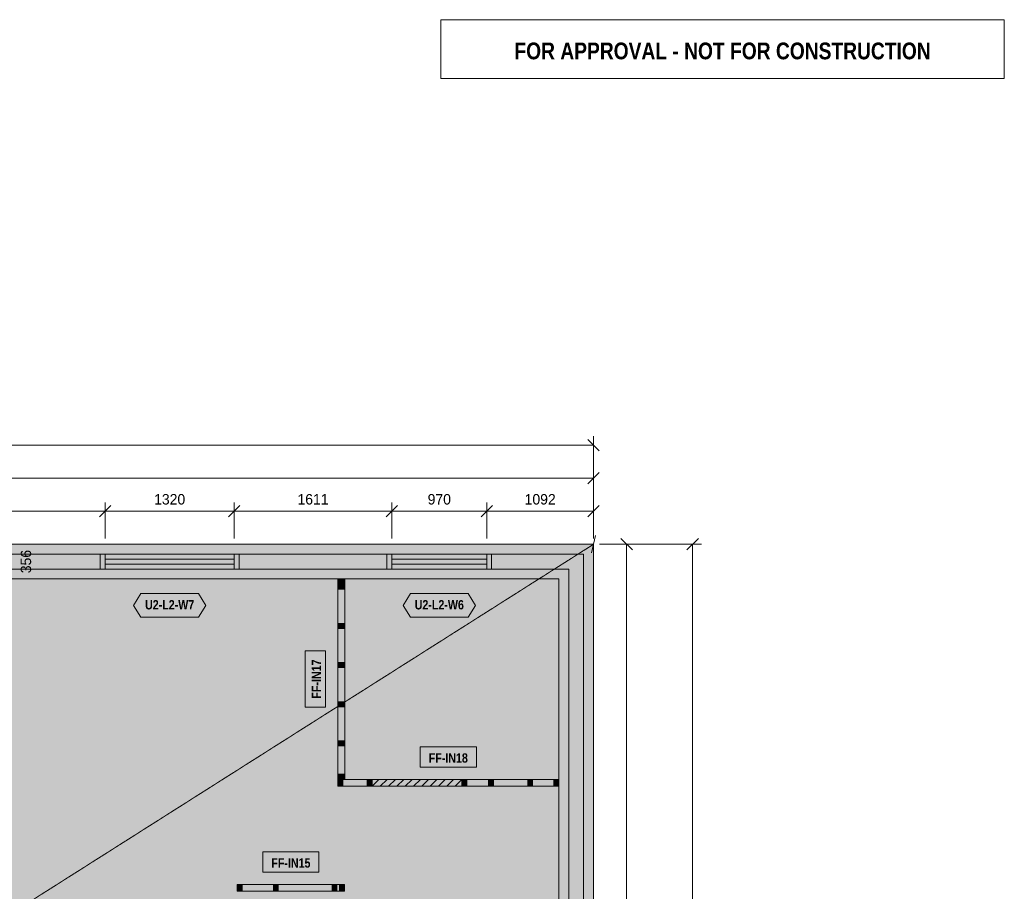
# Model space of a CAD drawing. Header units: millimetres. Extents: x -3973 to 16802, y -6172 to 13352.
# Tile 6 of 6: x 6738 to 16802, y 4444 to 13352. Entities that reach past the tile are written whole.
import ezdxf
from ezdxf.enums import TextEntityAlignment as Align

# ---------------------------------------------------------------- set-up
doc = ezdxf.new("R2010")
doc.units = ezdxf.units.MM
doc.linetypes.add('DASHED', pattern=[1.524, 1.27, -0.254])
for name, color, linetype in [('FILL-C_B2B2B5', 7, 'Continuous'), ('FILL-EPS', 7, 'Continuous'), ('FILL-TEAL_DK', 7, 'Continuous'), ('FILL-TIMBER', 7, 'Continuous'), ('FILL-WHITE', 7, 'Continuous'), ('LINE-C_85297A', 7, 'Continuous'), ('LINE-C_85297A-DASH', 7, 'DASHED'), ('LINE-INK', 7, 'Continuous'), ('LINE-INK-DASH', 7, 'DASHED'), ('LINE-RED', 7, 'Continuous'), ('LINE-STEEL_GREY', 7, 'Continuous'), ('LINE-STEEL_GREY-DASH', 7, 'DASHED'), ('LINE-TEAL_DK', 7, 'Continuous'), ('LINE-TIMBER_DK', 7, 'Continuous'), ('TEXT-INK', 7, 'Continuous'), ('TEXT-RED', 7, 'Continuous'), ('TEXT-TEAL_DK', 7, 'Continuous')]:
    doc.layers.add(name, color=color, linetype=linetype)
doc.styles.add('OpenSansCondensed-Bold', font='OpenSansCondensed-Bold.ttf')

msp = doc.modelspace()

# ---------------------------------------------------------------- hatches: boundary and pattern name
at = {"layer": 'FILL-C_B2B2B5', "true_color": 0xb2b2b5}
h = msp.add_hatch(color=253, dxfattribs=at)
h.dxf.hatch_style = 1
h.paths.add_polyline_path([(12502, 7890), (12502, 102), (102, 102), (102, 7890)])
h.paths.add_polyline_path([(12350, 254), (12350, 7738), (6378, 7738), (6378, 254)], flags=0)
h.paths.add_polyline_path([(254, 7738), (254, 254), (6226, 254), (6226, 7738)], flags=0)
at = {"layer": 'FILL-EPS', "true_color": 0xccffff}
h = msp.add_hatch(color=7, dxfattribs=at)
h.dxf.hatch_style = 1
h.paths.add_polyline_path([(0, 7991), (12604, 7991), (12604, 0), (0, 0)])
h.paths.add_polyline_path([(102, 7890), (102, 102), (12502, 102), (12502, 7890)], flags=0)
h = msp.add_hatch(color=7, dxfattribs=at)
h.dxf.hatch_style = 1
h.paths.add_polyline_path([(6378, 254), (6378, 7738), (12350, 7738), (12350, 254)])
h.paths.add_polyline_path([(12248, 7636), (6445, 7636), (6445, 356), (12248, 356)], flags=0)
at = {"layer": 'FILL-TEAL_DK', "true_color": 0x006b5c}
h = msp.add_hatch(color=126, dxfattribs=at)
h.dxf.hatch_style = 1
h.paths.add_polyline_path([(7561, 7890), (7611, 7890), (7611, 7737), (7561, 7737)])
h = msp.add_hatch(color=126, dxfattribs=at)
h.dxf.hatch_style = 1
h.paths.add_polyline_path([(8931, 7890), (8981, 7890), (8981, 7737), (8931, 7737)])
h = msp.add_hatch(color=126, dxfattribs=at)
h.dxf.hatch_style = 1
h.paths.add_polyline_path([(10492, 7890), (10542, 7890), (10542, 7737), (10492, 7737)])
h = msp.add_hatch(color=126, dxfattribs=at)
h.dxf.hatch_style = 1
h.paths.add_polyline_path([(11512, 7890), (11562, 7890), (11562, 7737), (11512, 7737)])
at = {"layer": 'FILL-TIMBER', "true_color": 0xeddbb8}
h = msp.add_hatch(color=254, dxfattribs=at)
h.dxf.hatch_style = 1
h.paths.add_polyline_path([(10060, 7635), (10060, 7600), (10060, 7586), (10040, 7586), (9990, 7586), (9990, 7621), (9990, 7635), (10011, 7635)])
h = msp.add_hatch(color=254, dxfattribs=at)
h.dxf.hatch_style = 1
h.paths.add_polyline_path([(10060, 7581), (10060, 7545), (10060, 7531), (10040, 7531), (9990, 7531), (9990, 7566), (9990, 7581), (10011, 7581)])
h = msp.add_hatch(color=254, dxfattribs=at)
h.dxf.hatch_style = 1
h.paths.add_polyline_path([(10060, 7181), (10060, 7145), (10060, 7131), (10040, 7131), (9990, 7131), (9990, 7166), (9990, 7181), (10011, 7181)])
h = msp.add_hatch(color=254, dxfattribs=at)
h.dxf.hatch_style = 1
h.paths.add_polyline_path([(10060, 6781), (10060, 6745), (10060, 6731), (10040, 6731), (9990, 6731), (9990, 6766), (9990, 6781), (10011, 6781)])
h = msp.add_hatch(color=254, dxfattribs=at)
h.dxf.hatch_style = 1
h.paths.add_polyline_path([(10060, 6381), (10060, 6345), (10060, 6331), (10040, 6331), (9990, 6331), (9990, 6366), (9990, 6381), (10011, 6381)])
h = msp.add_hatch(color=254, dxfattribs=at)
h.dxf.hatch_style = 1
h.paths.add_polyline_path([(10060, 5981), (10060, 5945), (10060, 5931), (10040, 5931), (9990, 5931), (9990, 5966), (9990, 5981), (10011, 5981)])
h = msp.add_hatch(color=254, dxfattribs=at)
h.dxf.hatch_style = 1
h.paths.add_polyline_path([(10060, 5640), (10060, 5605), (10060, 5590), (10040, 5590), (9990, 5590), (9990, 5625), (9990, 5640), (10011, 5640)])
h = msp.add_hatch(color=254, dxfattribs=at)
h.dxf.hatch_style = 1
h.paths.add_polyline_path([(10040, 5518), (10005, 5518), (9990, 5518), (9990, 5538), (9990, 5588), (10026, 5588), (10040, 5588), (10040, 5568)])
h = msp.add_hatch(color=254, dxfattribs=at)
h.dxf.hatch_style = 1
h.paths.add_polyline_path([(10340, 5518), (10304, 5518), (10290, 5518), (10290, 5538), (10290, 5588), (10325, 5588), (10340, 5588), (10340, 5568)])
h = msp.add_hatch(color=254, dxfattribs=at)
h.dxf.hatch_style = 1
h.paths.add_polyline_path([(11308, 5518), (11272, 5518), (11258, 5518), (11258, 5538), (11258, 5588), (11293, 5588), (11308, 5588), (11308, 5568)])
h = msp.add_hatch(color=254, dxfattribs=at)
h.dxf.hatch_style = 1
h.paths.add_polyline_path([(11581, 5518), (11545, 5518), (11531, 5518), (11531, 5538), (11531, 5588), (11566, 5588), (11581, 5588), (11581, 5568)])
h = msp.add_hatch(color=254, dxfattribs=at)
h.dxf.hatch_style = 1
h.paths.add_polyline_path([(11981, 5518), (11945, 5518), (11931, 5518), (11931, 5538), (11931, 5588), (11966, 5588), (11981, 5588), (11981, 5568)])
h = msp.add_hatch(color=254, dxfattribs=at)
h.dxf.hatch_style = 1
h.paths.add_polyline_path([(12248, 5518), (12213, 5518), (12198, 5518), (12198, 5538), (12198, 5588), (12233, 5588), (12248, 5588), (12248, 5568)])
h = msp.add_hatch(color=254, dxfattribs=at)
h.dxf.hatch_style = 1
h.paths.add_polyline_path([(9012, 4445), (8977, 4445), (8962, 4445), (8962, 4465), (8962, 4515), (8998, 4515), (9012, 4515), (9012, 4495)])
h = msp.add_hatch(color=254, dxfattribs=at)
h.dxf.hatch_style = 1
h.paths.add_polyline_path([(9381, 4445), (9345, 4445), (9331, 4445), (9331, 4465), (9331, 4515), (9366, 4515), (9381, 4515), (9381, 4495)])
h = msp.add_hatch(color=254, dxfattribs=at)
h.dxf.hatch_style = 1
h.paths.add_polyline_path([(9981, 4445), (9945, 4445), (9931, 4445), (9931, 4465), (9931, 4515), (9966, 4515), (9981, 4515), (9981, 4495)])
h = msp.add_hatch(color=254, dxfattribs=at)
h.dxf.hatch_style = 1
h.paths.add_polyline_path([(10057, 4445), (10022, 4445), (10007, 4445), (10007, 4465), (10007, 4515), (10042, 4515), (10057, 4515), (10057, 4495)])
at = {"layer": 'FILL-WHITE', "true_color": 0xfaf5e8}
h = msp.add_hatch(color=7, dxfattribs=at)
h.dxf.hatch_style = 1
h.paths.add_polyline_path([(10060, 5590), (10040, 5590), (9990, 5590), (9990, 5625), (9990, 5640), (9990, 5931), (9990, 5966), (9990, 5981), (9990, 6331), (9990, 6366), (9990, 6381), (9990, 6731), (9990, 6766), (9990, 6781), (9990, 7131), (9990, 7166), (9990, 7181), (9990, 7531), (9990, 7566), (9990, 7581), (9990, 7586), (9990, 7621), (9990, 7635), (10011, 7635), (10060, 7635), (10060, 7600), (10060, 7586), (10060, 7581), (10060, 7545), (10060, 7531), (10060, 7181), (10060, 7145), (10060, 7131), (10060, 6781), (10060, 6745), (10060, 6731), (10060, 6381), (10060, 6345), (10060, 6331), (10060, 5981), (10060, 5945), (10060, 5931), (10060, 5640), (10060, 5605)])
at = {"layer": 'FILL-WHITE', "true_color": 0xffffff}
h = msp.add_hatch(color=7, dxfattribs=at)
h.dxf.hatch_style = 1
h.paths.add_polyline_path([(7900, 7366), (7975, 7486), (8567, 7486), (8642, 7366), (8567, 7246), (7975, 7246)])
h = msp.add_hatch(color=7, dxfattribs=at)
h.dxf.hatch_style = 1
h.paths.add_polyline_path([(10656, 7366), (10731, 7486), (11323, 7486), (11398, 7366), (11323, 7246), (10731, 7246)])
h = msp.add_hatch(color=7, dxfattribs=at)
h.dxf.hatch_style = 1
h.paths.add_polyline_path([(9864, 6325), (9864, 6900), (9657, 6900), (9657, 6325)])
h = msp.add_hatch(color=7, dxfattribs=at)
h.dxf.hatch_style = 1
h.paths.add_polyline_path([(10832, 5714), (11407, 5714), (11407, 5922), (10832, 5922)])
at = {"layer": 'FILL-WHITE', "true_color": 0xfaf5e8}
h = msp.add_hatch(color=7, dxfattribs=at)
h.dxf.hatch_style = 1
h.paths.add_polyline_path([(9990, 5538), (9990, 5588), (10026, 5588), (10040, 5588), (10290, 5588), (10325, 5588), (10340, 5588), (10340, 5568), (10340, 5518), (10304, 5518), (10290, 5518), (10040, 5518), (10005, 5518), (9990, 5518)])
at = {"layer": 'FILL-WHITE', "true_color": 0xffffff}
h = msp.add_hatch(color=7, dxfattribs=at)
h.dxf.hatch_style = 1
h.paths.add_polyline_path([(10340, 5518), (10340, 5588), (11258, 5588), (11258, 5518)])
at = {"layer": 'FILL-WHITE', "true_color": 0xfaf5e8}
h = msp.add_hatch(color=7, dxfattribs=at)
h.dxf.hatch_style = 1
h.paths.add_polyline_path([(11258, 5538), (11258, 5588), (11293, 5588), (11308, 5588), (11531, 5588), (11566, 5588), (11581, 5588), (11931, 5588), (11966, 5588), (11981, 5588), (12198, 5588), (12233, 5588), (12248, 5588), (12248, 5568), (12248, 5518), (12213, 5518), (12198, 5518), (11981, 5518), (11945, 5518), (11931, 5518), (11581, 5518), (11545, 5518), (11531, 5518), (11308, 5518), (11272, 5518), (11258, 5518)])
at = {"layer": 'FILL-WHITE', "true_color": 0xffffff}
h = msp.add_hatch(color=7, dxfattribs=at)
h.dxf.hatch_style = 1
h.paths.add_polyline_path([(9222, 4641), (9797, 4641), (9797, 4849), (9222, 4849)])
at = {"layer": 'FILL-WHITE', "true_color": 0xfaf5e8}
h = msp.add_hatch(color=7, dxfattribs=at)
h.dxf.hatch_style = 1
h.paths.add_polyline_path([(8962, 4445), (8962, 4465), (8962, 4515), (8998, 4515), (9012, 4515), (9331, 4515), (9366, 4515), (9381, 4515), (9931, 4515), (9966, 4515), (9981, 4515), (10007, 4515), (10042, 4515), (10057, 4515), (10057, 4495), (10057, 4445), (10022, 4445), (10007, 4445), (9981, 4445), (9945, 4445), (9931, 4445), (9381, 4445), (9345, 4445), (9331, 4445), (9012, 4445), (8977, 4445)])

# ---------------------------------------------------------------- linework, layer by layer
at = {"layer": 'LINE-C_85297A', "lineweight": 5}
msp.add_line((12584, 7904), (12624, 8079), dxfattribs=at)
at = {"layer": 'LINE-C_85297A-DASH', "lineweight": 5}
msp.add_line((0, 0), (12604, 7991), dxfattribs=at)
at = {"layer": 'LINE-INK', "lineweight": 5}
for p, q in [((12662, 8946), (12546, 9062)), ((12604, 8051), (12604, 9094)), ((12604, 9004), (0, 9004)), ((12604, 8051), (12604, 8756)), ((0, 8666), (12604, 8666)), ((12546, 8608), (12662, 8725)), ((7553, 8271), (7669, 8387)), ((7611, 8051), (7611, 8419)), ((8873, 8271), (8989, 8387)), ((8931, 8051), (8931, 8419)), ((10484, 8271), (10600, 8387)), ((10542, 8051), (10542, 8419)), ((11454, 8271), (11570, 8387)), ((11512, 8051), (11512, 8419)), ((12546, 8271), (12662, 8387)), ((12604, 8051), (12604, 8419)), ((0, 8329), (12604, 8329)), ((8931, 7991), (7611, 7991)), ((11512, 7991), (10542, 7991)), ((12664, 7991), (13032, 7991)), ((12664, 7991), (13706, 7991)), ((12883, 8050), (13000, 7933)), ((12942, 7991), (12942, 0)), ((13558, 7933), (13675, 8050)), ((13616, 0), (13616, 7991)), ((8931, 7839), (7611, 7839)), ((8931, 7789), (7611, 7789)), ((11512, 7839), (10542, 7839)), ((11512, 7789), (10542, 7789)), ((8931, 7636), (7611, 7636)), ((11512, 7636), (10542, 7636))]:
    msp.add_line(p, q, dxfattribs=at)
for points in [[(0, 0), (0, 7991), (12604, 7991), (12604, 0)], [(12248, 356), (12248, 7636), (6445, 7636), (6445, 356)], [(10060, 5590), (10040, 5590), (9990, 5590), (9990, 5590), (9990, 5625), (9990, 5640), (9990, 5931), (9990, 5966), (9990, 5981), (9990, 6331), (9990, 6366), (9990, 6381), (9990, 6731), (9990, 6766), (9990, 6781), (9990, 7131), (9990, 7166), (9990, 7181), (9990, 7531), (9990, 7566), (9990, 7581), (9990, 7586), (9990, 7621), (9990, 7635), (9990, 7635), (10011, 7635), (10060, 7635), (10060, 7635), (10060, 7600), (10060, 7586), (10060, 7581), (10060, 7545), (10060, 7531), (10060, 7181), (10060, 7145), (10060, 7131), (10060, 6781), (10060, 6745), (10060, 6731), (10060, 6381), (10060, 6345), (10060, 6331), (10060, 5981), (10060, 5945), (10060, 5931), (10060, 5640), (10060, 5605), (10060, 5590)], [(9864, 6325), (9864, 6900), (9657, 6900), (9657, 6325)], [(10832, 5714), (11407, 5714), (11407, 5922), (10832, 5922)], [(9990, 5538), (9990, 5588), (10026, 5588), (10040, 5588), (10290, 5588), (10325, 5588), (10340, 5588), (10340, 5568), (10340, 5518), (10304, 5518), (10290, 5518), (10040, 5518), (10005, 5518), (9990, 5518)], [(11258, 5538), (11258, 5588), (11258, 5588), (11293, 5588), (11308, 5588), (11531, 5588), (11566, 5588), (11581, 5588), (11931, 5588), (11966, 5588), (11981, 5588), (12198, 5588), (12233, 5588), (12248, 5588), (12248, 5588), (12248, 5568), (12248, 5518), (12248, 5518), (12213, 5518), (12198, 5518), (11981, 5518), (11945, 5518), (11931, 5518), (11581, 5518), (11545, 5518), (11531, 5518), (11308, 5518), (11272, 5518), (11258, 5518), (11258, 5518)], [(9222, 4641), (9797, 4641), (9797, 4849), (9222, 4849)], [(8962, 4445), (8962, 4445), (8962, 4445), (8962, 4445), (8962, 4465), (8962, 4515), (8962, 4515), (8962, 4515), (8962, 4515), (8998, 4515), (9012, 4515), (9331, 4515), (9366, 4515), (9381, 4515), (9931, 4515), (9966, 4515), (9981, 4515), (10007, 4515), (10042, 4515), (10057, 4515), (10057, 4515), (10057, 4515), (10057, 4515), (10057, 4495), (10057, 4445), (10057, 4445), (10057, 4445), (10057, 4445), (10022, 4445), (10007, 4445), (9981, 4445), (9945, 4445), (9931, 4445), (9381, 4445), (9345, 4445), (9331, 4445), (9012, 4445), (8977, 4445)]]:
    msp.add_lwpolyline(points, close=True, dxfattribs=at)
at = {"layer": 'LINE-INK-DASH', "lineweight": 5}
msp.add_lwpolyline([(10340, 5518), (10340, 5588), (11258, 5588), (11258, 5518)], close=True, dxfattribs=at)
at = {"layer": 'LINE-RED', "lineweight": 5}
msp.add_lwpolyline([(11043, 12752), (16802, 12752), (16802, 13352), (11043, 13352)], close=True, dxfattribs=at)
at = {"layer": 'LINE-STEEL_GREY', "lineweight": 5}
for points in [[(12502, 7890), (12502, 102), (102, 102), (102, 7890)], [(12350, 254), (12350, 7738), (6378, 7738), (6378, 254)]]:
    msp.add_lwpolyline(points, close=True, dxfattribs=at)
at = {"layer": 'LINE-STEEL_GREY-DASH', "lineweight": 5}
for points in [[(0, 0), (0, 7991), (12604, 7991), (12604, 0), (786, 0), (786, 0)], [(12248, 356), (12248, 7636), (6445, 7636), (6445, 356)]]:
    msp.add_lwpolyline(points, close=True, dxfattribs=at)
at = {"layer": 'LINE-TEAL_DK', "lineweight": 5}
for points in [[(7561, 7890), (7611, 7890), (7611, 7737), (7561, 7737)], [(8931, 7890), (8981, 7890), (8981, 7737), (8931, 7737)], [(10492, 7890), (10542, 7890), (10542, 7737), (10492, 7737)], [(11512, 7890), (11562, 7890), (11562, 7737), (11512, 7737)], [(7900, 7366), (7975, 7486), (8567, 7486), (8642, 7366), (8567, 7246), (7975, 7246)], [(10656, 7366), (10731, 7486), (11323, 7486), (11398, 7366), (11323, 7246), (10731, 7246)]]:
    msp.add_lwpolyline(points, close=True, dxfattribs=at)
at = {"layer": 'LINE-TIMBER_DK', "lineweight": 5}
for p, q in [((10340, 5518), (10409, 5588)), ((10424, 5518), (10494, 5588)), ((10509, 5518), (10579, 5588)), ((10594, 5518), (10664, 5588)), ((10679, 5518), (10749, 5588)), ((10764, 5518), (10834, 5588)), ((10848, 5518), (10918, 5588)), ((10933, 5518), (11003, 5588)), ((11018, 5518), (11088, 5588)), ((11103, 5518), (11173, 5588)), ((11188, 5518), (11258, 5588))]:
    msp.add_line(p, q, dxfattribs=at)
for points in [[(10060, 7635), (10060, 7600), (10060, 7586), (10040, 7586), (9990, 7586), (9990, 7621), (9990, 7635), (10011, 7635)], [(10060, 7581), (10060, 7545), (10060, 7531), (10040, 7531), (9990, 7531), (9990, 7566), (9990, 7581), (10011, 7581)], [(10060, 7181), (10060, 7145), (10060, 7131), (10040, 7131), (9990, 7131), (9990, 7166), (9990, 7181), (10011, 7181)], [(10060, 6781), (10060, 6745), (10060, 6731), (10040, 6731), (9990, 6731), (9990, 6766), (9990, 6781), (10011, 6781)], [(10060, 6381), (10060, 6345), (10060, 6331), (10040, 6331), (9990, 6331), (9990, 6366), (9990, 6381), (10011, 6381)], [(10060, 5981), (10060, 5945), (10060, 5931), (10040, 5931), (9990, 5931), (9990, 5966), (9990, 5981), (10011, 5981)], [(10060, 5640), (10060, 5605), (10060, 5590), (10040, 5590), (9990, 5590), (9990, 5625), (9990, 5640), (10011, 5640)], [(10040, 5518), (10005, 5518), (9990, 5518), (9990, 5538), (9990, 5588), (10026, 5588), (10040, 5588), (10040, 5568)], [(10340, 5518), (10304, 5518), (10290, 5518), (10290, 5538), (10290, 5588), (10325, 5588), (10340, 5588), (10340, 5568)], [(11308, 5518), (11272, 5518), (11258, 5518), (11258, 5538), (11258, 5588), (11293, 5588), (11308, 5588), (11308, 5568)], [(11581, 5518), (11545, 5518), (11531, 5518), (11531, 5538), (11531, 5588), (11566, 5588), (11581, 5588), (11581, 5568)], [(11981, 5518), (11945, 5518), (11931, 5518), (11931, 5538), (11931, 5588), (11966, 5588), (11981, 5588), (11981, 5568)], [(12248, 5518), (12213, 5518), (12198, 5518), (12198, 5538), (12198, 5588), (12233, 5588), (12248, 5588), (12248, 5568)], [(9012, 4445), (8977, 4445), (8962, 4445), (8962, 4465), (8962, 4515), (8998, 4515), (9012, 4515), (9012, 4495)], [(9381, 4445), (9345, 4445), (9331, 4445), (9331, 4465), (9331, 4515), (9366, 4515), (9381, 4515), (9381, 4495)], [(9981, 4445), (9945, 4445), (9931, 4445), (9931, 4465), (9931, 4515), (9966, 4515), (9981, 4515), (9981, 4495)], [(10057, 4445), (10022, 4445), (10007, 4445), (10007, 4465), (10007, 4515), (10042, 4515), (10057, 4515), (10057, 4495)]]:
    msp.add_lwpolyline(points, close=True, dxfattribs=at)

# ---------------------------------------------------------------- texts
at = {"layer": 'TEXT-INK'}
for s, p in [('1320', (8271, 8397)), ('1611', (9736, 8397)), ('970', (11027, 8397)), ('1092', (12058, 8397))]:
    msp.add_text(s, height=106.7, dxfattribs=at).set_placement(p, align=Align.CENTER)
msp.add_text('356', height=106.7, rotation=90, dxfattribs=at).set_placement((6855, 7814), align=Align.CENTER)
at = {"layer": 'TEXT-INK', "style": 'OpenSansCondensed-Bold'}
msp.add_text('FF-IN17', height=95.2, rotation=90, dxfattribs=at).set_placement((9819, 6613), align=Align.CENTER)
for s, p in [('FF-IN18', (11119, 5759)), ('FF-IN15', (9510, 4686))]:
    msp.add_text(s, height=95.2, dxfattribs=at).set_placement(p, align=Align.CENTER)
at = {"layer": 'TEXT-RED', "style": 'OpenSansCondensed-Bold'}
msp.add_text('FOR APPROVAL - NOT FOR CONSTRUCTION', height=171.45, dxfattribs=at).set_placement((13922, 12947), align=Align.CENTER)
at = {"layer": 'TEXT-TEAL_DK', "style": 'OpenSansCondensed-Bold'}
for s, p in [('U2-L2-W7', (8271, 7325)), ('U2-L2-W6', (11027, 7325))]:
    msp.add_text(s, height=95.2, dxfattribs=at).set_placement(p, align=Align.CENTER)

doc.saveas('drawing.dxf')
